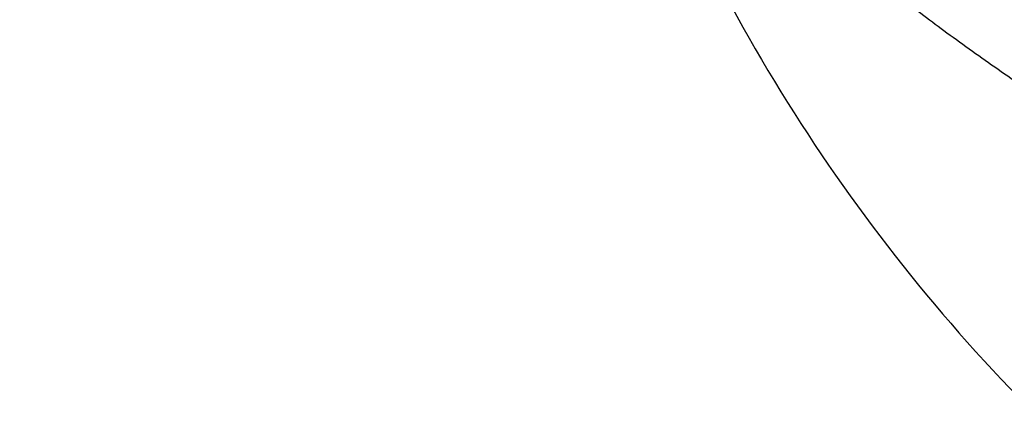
# Model space of a CAD drawing. Header units: millimetres. Extents: x 8 to 1329, y 12 to 1074.
# Tile 1 of 256: x 478.99 to 492.85, y 526.07 to 531.51. Entities that reach past the tile are written whole.
import ezdxf

# ---------------------------------------------------------------- set-up
doc = ezdxf.new("R2010")
doc.units = ezdxf.units.MM

msp = doc.modelspace()

# ---------------------------------------------------------------- linework, layer by layer
at = {"color": 7, "linetype": 'Continuous', "lineweight": 30}
msp.add_arc((510.987, 543.615), 25, 198.7375, 224.5569, dxfattribs=at)
msp.add_open_spline([(493.53, 530.295), (493.518, 530.303), (493.257, 530.467), (492.76, 530.809), (492.059, 531.306), (491.392, 531.81), (490.758, 532.314), (490.136, 532.834), (489.528, 533.37), (488.933, 533.921), (488.336, 534.503), (487.738, 535.118), (487.14, 535.768), (486.561, 536.433), (486, 537.115), (485.461, 537.807), (484.944, 538.51), (484.45, 539.222), (483.975, 539.948), (483.516, 540.691), (483.076, 541.452), (482.653, 542.23), (482.252, 543.02), (481.873, 543.82), (481.517, 544.63), (481.183, 545.45), (480.872, 546.279), (480.584, 547.116), (480.319, 547.96), (480.078, 548.811), (479.86, 549.668), (479.667, 550.531), (479.497, 551.399), (479.355, 552.247), (479.239, 553.074), (479.148, 553.879), (479.076, 554.686), (479.025, 555.495), (478.993, 556.304), (478.989, 556.845), (478.988, 557.115)], degree=3, knots=[0, 0, 0, 0, 0.001294, 0.0291, 0.056905, 0.08239, 0.107875, 0.133359, 0.158842, 0.184325, 0.209809, 0.237549, 0.265291, 0.293036, 0.320783, 0.348535, 0.375795, 0.40306, 0.43033, 0.457605, 0.485441, 0.513279, 0.541118, 0.568956, 0.596792, 0.624624, 0.652453, 0.680278, 0.708099, 0.735916, 0.763729, 0.791537, 0.819341, 0.84714, 0.87262, 0.898098, 0.923575, 0.94905, 0.974525, 1, 1, 1, 1], dxfattribs=at)

doc.saveas('drawing.dxf')
